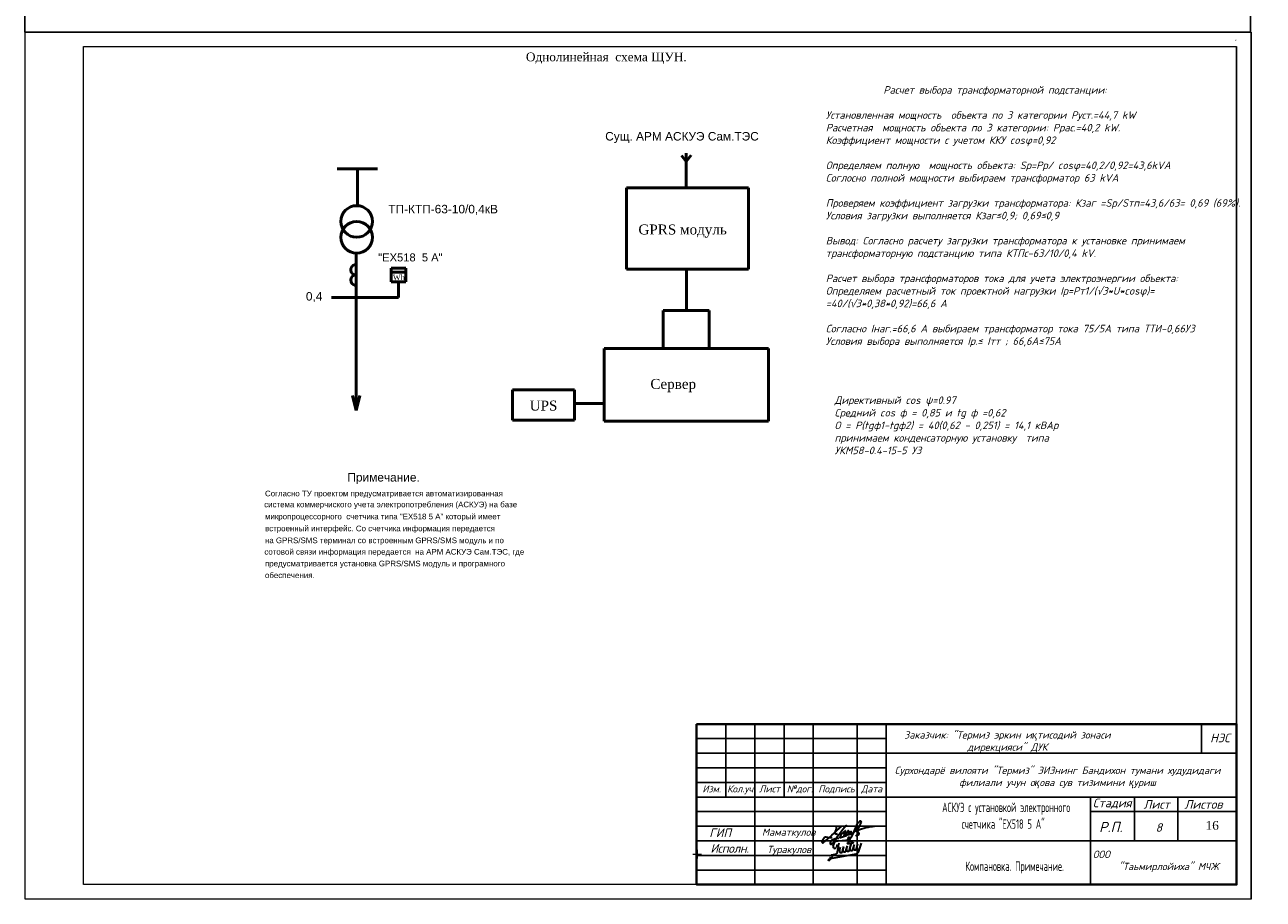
# Model space of a CAD drawing. Extents: x 10527 to 38813, y 13847 to 37526.
# Tile 35 of 256: x 35629 to 36054, y 33540 to 33840. Entities that reach past the tile are written whole.
import ezdxf

# ---------------------------------------------------------------- set-up
doc = ezdxf.new("R2010")
doc.units = 0
doc.header["$LTSCALE"] = 0.5
doc.header["$MEASUREMENT"] = 0
for name, color, linetype in [('Elec', 4, 'Continuous'), ('Elect', 4, 'Continuous'), ('SHTAMP', 7, 'Continuous'), ('Топо', 11, 'Continuous')]:
    doc.layers.add(name, color=color, linetype=linetype)
doc.layers.add('GEODS_POINT_GRID#_B', color=7, linetype='Continuous', true_color=0x000000)
doc.layers.add('Элемент модели - Зона_Ном_пера__41', color=7, linetype='Continuous', lineweight=25)
doc.styles.add('ARIAL', font='arial.ttf')
doc.styles.add('ISOCPEUR', font='isocpeui.ttf', dxfattribs={"height": 300})
doc.styles.add('ISOPEUR', font='isocpeui.ttf')
doc.styles.add('OOO-Kazar', font='isocpeur.ttf', dxfattribs={"height": 300})
doc.styles.get("Standard").update_dxf_attribs({"font": 'times.ttf'})
doc.styles.add('TIMES NEW', font='times.ttf')
doc.styles.add('имитатор ГОСТа', font='isocpeur.ttf', dxfattribs={"width": 0.6, "height": 300})

# ---------------------------------------------------------------- blocks, each defined once
blk = doc.blocks.new('CrossCoord_m1')
at = {"layer": 'GEODS_POINT_GRID#_B', "color": 3, "lineweight": 20, "true_color": 0x00ff00, "flags": 128}
for points in [[(-3, 0), (3, 0)], [(0, 3), (0, -3)]]:
    blk.add_lwpolyline(points, dxfattribs=at)
blk = doc.blocks.new('енаеар')
at = {"color": 5, "lineweight": 30, "ltscale": 100}
for points in [[(2775756, -500781), (2775800, -500660, -0.26657), (2775930, -500600), (2776320, -500570)], [(2776388, -500654, 0.666286), (2776257, -500677, 0.666286)], [(2775729, -501198), (2776546, -501043, 0.273537), (2776637, -500959)], [(2775905, -500732, 0.104122), (2775865, -500812), (2775861, -500833)]]:
    blk.add_lwpolyline(points, format="xyb", dxfattribs=at)
for points in [[(2775901, -500990), (2775947, -500710), (2775960, -500670)], [(2776250, -500700), (2776444, -500663), (2776454, -500633)], [(2776250, -500700), (2776258, -500673)], [(2776328, -500865), (2776388, -500654)], [(2776637, -500959), (2776719, -500679)], [(2775700, -501080), (2775820, -501060)], [(2775969, -500933), (2776003, -500813)], [(2776070, -500970), (2776123, -500790)], [(2776079, -500940), (2776122, -500790)], [(2776089, -500910), (2776123, -500790)], [(2776190, -500947), (2776242, -500768)], [(2776201, -500910), (2776242, -500768)], [(2776208, -500888), (2776242, -500768)], [(2776309, -500925), (2776362, -500745)], [(2776322, -500881), (2776362, -500745)], [(2776429, -500902), (2776482, -500722)], [(2776439, -500870), (2776481, -500722)], [(2776549, -500879), (2776601, -500700)], [(2775599, -501298), (2775618, -501214)], [(2775652, -501232), (2775671, -501148)], [(2775707, -501203), (2775727, -501119)]]:
    blk.add_lwpolyline(points, dxfattribs=at)
for centre, radius, start, end in [((2775812, -500800), 59.1, 161.6617, 325.8915), ((2775802, -500957), 104, 279.6859, 0.1623), ((2776020, -500950), 53.9, 161.5651, 349.2094), ((2776140, -500927), 53.9, 161.5651, 349.2094), ((2776259, -500905), 53.9, 161.5651, 349.2094), ((2776379, -500882), 53.9, 161.5651, 349.2094), ((2776499, -500859), 53.9, 161.5651, 349.2094), ((2776617, -500839), 53.9, 161.5651, 349.2094), ((2775765, -501379), 185, 101.288, 153.8492)]:
    blk.add_arc(centre, radius, start, end, dxfattribs=at)
blk = doc.blocks.new('2 Лайло')
at = {"color": 5, "lineweight": 30, "ltscale": 100}
for points in [[(2835430, -886930, 0.0997963), (2836784, -884956, 0.6711848), (2836459, -884556, 0.0918061), (2832640, -889070, 0.5697863), (2833090, -889446, 0.0924959), (2835880, -888310), (2838831, -884881, 1.0487229), (2838510, -884610, -0.0635172), (2835665, -887964, 0.749315), (2836129, -888489, 0.0576825), (2838940, -887230, 0.1188076), (2840300, -885630, 0.66771), (2839952, -885334, 0.0569221), (2838703, -886803, 0.8788279), (2839173, -887345, 0.0562181), (2841085, -885857, 0.9952462), (2840780, -885470, 0.1309776), (2839680, -886780, 0.6649566), (2839850, -887071, 0.1506579), (2842440, -885830, 0.1560771), (2847918, -878815, 1.0259242), (2846813, -878036, 0.120771), (2843130, -883850, -0.0475404), (2839410, -891490, -0.7227744), (2838720, -891330, -0.0915221), (2838820, -889340, -0.4991366), (2839300, -889110), (2840230, -889590)], [(2827360, -889570, -0.1061793), (2823120, -889140, 0.19071), (2821940, -889450, 0.1150572), (2820080, -892210, 0.6943743), (2820859, -893070, 0.0456854), (2832940, -881848, -0.871731), (2833250, -882330)], [(2832060, -890130, 0.1143931), (2827090, -891320, 0.3411049), (2825820, -893870, 0.4432524), (2826770, -894100, 0.1151467), (2829770, -890870, -0.0427712), (2837000, -880930, -0.8952041), (2837670, -881260), (2837486, -881633)], [(2830159, -884642, 0.0903848), (2830460, -882010, 0.6486397), (2830120, -882010, -0.1009124), (2829120, -885790, 0.6788591), (2831160, -886520)], [(2843940, -887400, 0.2683397), (2844540, -887870, 0.3712609), (2846430, -886600, 0.4192745), (2845640, -885670, -0.277164), (2844920, -885430, -0.3142166), (2845269, -884383, -0.0979697), (2857480, -881370)]]:
    blk.add_lwpolyline(points, format="xyb", dxfattribs=at)
blk = doc.blocks.new('ыв')
at = {"color": 7, "linetype": 'Continuous'}
for p, q in [((219455.2, 4533634.97), (219640.2, 4533634.97)), ((219455.2, 4533579.97), (219455.2, 4533634.97)), ((219465.2, 4533609.97), (219465.2, 4533634.97)), ((219475.2, 4533579.97), (219475.2, 4533634.97)), ((219485.2, 4533609.97), (219485.2, 4533634.97)), ((219495.2, 4533579.97), (219495.2, 4533634.97)), ((219510.2, 4533579.97), (219510.2, 4533634.97)), ((219520.2, 4533579.97), (219520.2, 4533634.97)), ((219520.2, 4533624.97), (219640.2, 4533624.97)), ((219455.2, 4533614.97), (219520.2, 4533614.97)), ((219455.2, 4533609.97), (219520.2, 4533609.97)), ((219520.2, 4533609.97), (219640.2, 4533609.97)), ((219590.2, 4533609.97), (219590.2, 4533579.97)), ((219605.2, 4533594.97), (219605.2, 4533609.97)), ((219620.14, 4533594.97), (219620.14, 4533609.97)), ((219590.2, 4533604.97), (219640.2, 4533604.97)), ((219520.2, 4533594.97), (219640.2, 4533594.97))]:
    blk.add_line(p, q, dxfattribs=at)
at = {"color": 7, "ltscale": 2}
blk.add_line((219628.2, 4533634.97), (219628.2, 4533624.97), dxfattribs=at)
at = {"lineweight": 40}
blk.add_lwpolyline([(219455.2, 4533634.97), (219640.2, 4533634.97), (219640.2, 4533579.97), (219455.2, 4533579.97)], close=True, dxfattribs=at)
at = {"color": 7, "linetype": 'Continuous'}
for points in [[(219455.2, 4533629.97), (219520.2, 4533629.97)], [(219455.2, 4533624.97), (219520.2, 4533624.97)], [(219455.2, 4533619.97), (219520.2, 4533619.97)], [(219455.2, 4533604.97), (219520.2, 4533604.97)], [(219455.2, 4533599.97), (219520.2, 4533599.97)], [(219455.2, 4533594.97), (219520.2, 4533594.97)], [(219455.2, 4533589.97), (219520.2, 4533589.97)], [(219455.2, 4533584.97), (219520.2, 4533584.97)]]:
    blk.add_lwpolyline(points, dxfattribs=at)
at = {"color": 5, "lineweight": 30, "xscale": 0.0004820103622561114, "yscale": 0.0004820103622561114, "zscale": 0.0004820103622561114}
blk.add_blockref('2 Лайло', (218138.89, 4534024.81), dxfattribs=at)
at = {"color": 3, "xscale": 0.01, "yscale": 0.01, "zscale": 0.01}
blk.add_blockref('енаеар', (191744.48, 4538600.97), dxfattribs=at)
at = {"layer": 'GEODS_POINT_GRID#_B', "color": 3, "true_color": 0x00ff00, "xscale": 0.5, "yscale": 0.5, "zscale": 0.5}
blk.add_blockref('CrossCoord_m1', (219455.45, 4533590.38), dxfattribs=at)
at = {"attachment_point": 5, "style": 'ISOCPEUR'}
for s, insert, char_height, width in [('Заказчик: "Термиз эркин и{\\fTimes New Roman|b0|i1|c204|p18;қ}тисодий зонаси\\Pдирекцияси" ДУК                                                          ', (219561.71, 4533628.83), 2.5005, 119.8228), ('Сурхондарё вилояти "Термиз" ЭИЗнинг Бандихон тумани худудидаги филиали учун о{\\fArial|b0|i1|c204|p34;қ}ова сув тизимини {\\fArial|b0|i1|c204|p34;қ}уриш', (219578.91, 4533616.68), 2.50048, 119.8228), ('ООО                               "Таьмирлойиха" МЧЖ', (219614.6, 4533587.93), 2.5005, 49.8095)]:
    blk.add_mtext(s, dxfattribs=dict(at, insert=insert, char_height=char_height, width=width))
at = {"color": 0, "linetype": 'Continuous', "lineweight": 5, "style": 'OOO-Kazar'}
for s, insert, char_height, attachment_point in [('{\\fISOCPEUR|b0|i1|c204|p34;НЭС}', (219634.58, 4533628.72), 3, 8), ('{\\fISOCPEUR|b0|i1|c204|p34;Изм.}', (219460.39, 4533613.97), 2.4, 2), ('{\\fISOCPEUR|b0|i1|c204|p34;Кол.уч.}', (219470.51, 4533613.97), 2.4, 2), ('{\\fISOCPEUR|b0|i1|c204|p34;Лист}', (219480.23, 4533613.97), 2.4, 2), ('{\\fISOCPEUR|b0|i1|c204|p34;№дог.}', (219490.59, 4533613.97), 2.4, 2), ('{\\fISOCPEUR|b0|i1|c204|p34;Подпись}', (219503.16, 4533613.97), 2.4, 2), ('{\\fISOCPEUR|b0|i1|c204|p34;Дата}', (219515.21, 4533613.97), 2.4, 2), ('{\\fISOCPEUR|b0|i1|c204|p34;Стадия}', (219597.61, 4533605.97), 3, 8), ('{\\fISOCPEUR|b0|i1|c204|p34;Лист }', (219612.85, 4533605.97), 3, 8), ('{\\fISOCPEUR|b0|i1|c204|p34;Листов }', (219628.89, 4533605.97), 3, 8), ('{\\fISOCPEUR|b0|i1|c204|p34;Р.П.}', (219597.15, 4533597.97), 3.5, 8), ('{\\fISOCPEUR|b0|i1|c204|p34;\\T0.95;Исполн.}', (219466.53, 4533593.88), 3, 2)]:
    blk.add_mtext(s, dxfattribs=dict(at, insert=insert, char_height=char_height, attachment_point=attachment_point))
at = {"color": 0, "ltscale": 0.1, "insert": (219629.62, 4533601.77), "char_height": 3, "attachment_point": 1}
blk.add_mtext_dynamic_manual_height_columns('16', width=9.8042, gutter_width=12.5, heights=[0], dxfattribs=at)
at = {"color": 0, "insert": (219459.55, 4533599.23), "char_height": 3, "attachment_point": 1}
blk.add_mtext('{\\fISOCPEUR|b0|i1|c204|p34;\\C256;ГИП}', dxfattribs=at)
at = {"char_height": 2.5005, "width": 21.8041}
for s, insert, attachment_point in [('{\\fISOCPEUR|b0|i1|c204|p34; Маматкулов}', (219476.01, 4533597.6), 4), ('{\\fISOCPEUR|b0|i1|c204|p34;Туракулов}', (219486.91, 4533591.66), 5)]:
    blk.add_mtext(s, dxfattribs=dict(at, insert=insert, attachment_point=attachment_point))

msp = doc.modelspace()

# ---------------------------------------------------------------- linework, layer by layer
for p, q in [((36049.501, 33837.103, -629.582), (36049.501, 33540.046, -629.582)), ((36044.501, 33832.103, -629.582), (36044.501, 33545.046, -629.582))]:
    msp.add_line(p, q)
at = {"elevation": -629.582}
msp.add_lwpolyline([(35629.354, 34134.103), (36049.354, 34134.103), (36049.354, 33837.103), (35629.354, 33837.103)], close=True, dxfattribs=at)
at = {"linetype": 'Continuous', "lineweight": 5, "elevation": -629.582}
for points in [[(35629.501, 33837.103), (36049.501, 33837.103), (36049.501, 33540.046), (35629.501, 33540.046)], [(36044.501, 33545.046), (35649.503, 33545.046), (35649.503, 33832.103), (36044.501, 33832.103)]]:
    msp.add_lwpolyline(points, close=True, dxfattribs=at)
at = {"layer": 'Elect', "color": 7, "lineweight": 50}
for p, q in [((35855.991, 33792.786), (35854.389, 33794.823)), ((35855.991, 33783.701), (35855.991, 33795.572)), ((35855.991, 33792.786), (35857.663, 33794.961)), ((35736.422, 33790.275), (35750.174, 33790.275)), ((35743.298, 33777.628), (35743.298, 33790.275)), ((35835.536, 33783.701), (35877.261, 33783.701)), ((35835.536, 33755.839), (35835.536, 33783.701)), ((35877.261, 33783.701), (35877.261, 33755.839)), ((35742.866, 33761.403), (35742.866, 33707.431)), ((35742.352, 33757.396), (35743.38, 33757.396)), ((35754.878, 33756.191), (35759.91, 33756.191)), ((35754.878, 33751.502), (35754.878, 33756.191)), ((35754.878, 33754.895), (35759.91, 33754.895)), ((35759.91, 33756.191), (35759.91, 33751.502)), ((35877.261, 33755.839), (35835.536, 33755.839)), ((35856.066, 33755.839), (35856.066, 33741.737)), ((35742.209, 33750.393), (35743.258, 33750.393)), ((35759.91, 33751.502), (35754.878, 33751.502)), ((35757.394, 33751.502), (35757.394, 33746.213)), ((35734.426, 33746.213), (35757.394, 33746.213)), ((35848.127, 33741.737), (35863.84, 33741.737)), ((35848.127, 33741.737), (35848.127, 33728.699)), ((35863.84, 33741.737), (35863.84, 33728.699)), ((35827.836, 33728.699), (35884.17, 33728.699)), ((35827.836, 33703.811), (35827.836, 33728.699)), ((35884.17, 33728.699), (35884.17, 33703.811)), ((35742.866, 33707.431), (35741.592, 33712.573)), ((35742.866, 33707.431), (35744.14, 33712.573)), ((35796.466, 33714.503), (35817.718, 33714.503)), ((35796.466, 33704.183), (35796.466, 33714.503)), ((35817.718, 33714.503), (35817.718, 33704.183)), ((35817.718, 33709.913), (35827.836, 33709.913)), ((35817.718, 33704.183), (35796.466, 33704.183)), ((35884.17, 33703.811), (35827.836, 33703.811))]:
    msp.add_line(p, q, dxfattribs=at)
for centre in [(35743.04, 33772.22), (35743.04, 33766.814)]:
    msp.add_circle(centre, 5.414, dxfattribs=at)
for centre, radius, start, end in [((35742.797, 33752.122), 1.757, 95.16825, 259.90538), ((35742.845, 33755.662), 1.802, 105.88674, 263.42965)]:
    msp.add_arc(centre, radius, start, end, dxfattribs=at)

# ---------------------------------------------------------------- block references
at = {"color": 18, "true_color": 0x000000}
msp.add_blockref('ыв', (-183595.695, -4500034.921, -629.582), dxfattribs=at)

# ---------------------------------------------------------------- texts
at = {"linetype": 'Continuous', "lineweight": 5, "style": 'ISOCPEUR'}
msp.add_text('.', height=3, dxfattribs=at).set_placement((36043.769, 33834.097, -629.582))
at = {"color": 0, "lineweight": 25, "style": 'ARIAL'}
msp.add_text('"ЕХ518  5 А"', height=2.73571, dxfattribs=at).set_placement((35750.443, 33758.54))
at = {"lineweight": 25, "char_height": 2.58078, "width": 257.40778, "attachment_point": 4, "style": 'ISOPEUR'}
for s, insert in [('            Расчет выбора трансформаторной подстанции:\\P\\PУстановленная мощность  объекта по 3 категории Руст.=44,7 kW\\PРасчетная  мощность объекта по 3 категории: Ррас.=40,2 kW.\\PКоэффициент мощности с учетом ККУ cosφ=0,92\\P\\PОпределяем полную  мощность объекта: Sр=Рр/ cosφ=40,2/0,92=43,6kVA\\PСоглосно полной мощности выбираем трансформатор 63 kVA\\P\\PПроверяем коэффициент загрузки трансформатора: Кзаг =Sр/Sтп=43,6/63= 0,69 (69%).\\PУсловия загрузки выполняется Кзаг≤0,9; 0,69≤0,9\\P\\PВывод: Согласно расчету загрузки трансформатора к установке принимаем\\Pтрансформаторную подстанцию типа КТПс-63/10/0,4 kV.\\P\\PРасчет выбора трансформаторов тока для учета электроэнергии объекта:\\PОпределяем расчетный ток проектной нагрузки Iр=Pт1/(√3*U*cosφ)=\\P=40/(√3*0,38*0,92)=66,6 А\\P\\PСогласно Iнаг.=66,6 А выбираем трансформатор тока 75/5А типа ТТИ-0,66У3\\PУсловия выбора выполняется Iр.≤ Iтт ; 66,6А≤75А', (35903.796, 33773.909)), ('\\P\\PДирективный cos {\\fISOCPEUR|b0|i1|c161|p34;ψ}=0.97   \\PСредний cos ф = 0,85 и tg ф =0,62 \\PО = Р(tgф1-tgф2) = 40(0,62 - 0,251) = 14,1 кВАр \\Pпринимаем конденсаторную установку  типа  \\PУКМ58-0.4-15-5 У3', (35906.813, 33706.693))]:
    msp.add_mtext(s, dxfattribs=dict(at, insert=insert))
at = {"color": 0, "lineweight": 15, "ltscale": 0.1, "insert": (36017.919, 33564.612), "char_height": 2.941, "width": 26.96073, "attachment_point": 5, "style": 'ISOCPEUR'}
msp.add_mtext('8', dxfattribs=at)
at = {"layer": 'Elec', "color": 0, "style": 'имитатор ГОСТа', "width": 0.6}
for s, p in [('АСКУЭ с установкой электронного', (35943.66, 33569.889)), ('счетчика "ЕХ518 5 А"', (35950.352, 33564.169)), ('  Компановка. Примечание.', (35948.989, 33549.745))]:
    msp.add_text(s, height=3.25, dxfattribs=at).set_placement(p)
at = {"layer": 'Elect', "color": 7, "lineweight": 50}
msp.add_text('Wh', height=1.865, dxfattribs=at).set_placement((35755.457, 33752.128))
at = {"layer": 'SHTAMP', "color": 7, "style": 'ARIAL'}
for s, height, p in [('Сущ. АРМ АСКУЭ Сам.ТЭС', 2.91, (35828.217, 33799.955)), ('ТП-КТП-63-10/0,4кВ', 2.91, (35753.911, 33775.009)), ('0,4', 2.91, (35725.676, 33745.133)), ('Примечание.', 2.91, (35739.895, 33683.133)), ('Согласно ТУ проектом предусматривается автоматизированная ', 1.94, (35711.661, 33678.07)), ('система коммерчиского учета электропотребления (АСКУЭ) на базе ', 1.94, (35711.379, 33674.303)), (' микропроцессорного  счетчика типа "ЕХ518 5 А" который имеет', 1.94, (35710.894, 33670.182)), (' встроенный интерфейс. Со счетчика информация передается ', 1.94, (35710.894, 33666.096)), (' на GPRS/SMS терминал со встроенным GPRS/SMS модуль и по ', 1.94, (35710.894, 33662.011)), ('  сотовой связи информация передается  на АРМ АСКУЭ Сам.ТЭС, где ', 1.94, (35709.95, 33658.095)), (' предусматривается установка GPRS/SMS модуль и програмного ', 1.94, (35710.894, 33654.069)), (' обеспечения.', 1.94, (35710.894, 33650.058))]:
    msp.add_text(s, height=height, dxfattribs=at).set_placement(p)
at = {"layer": 'Топо', "color": 7}
for s, height, p in [('GPRS модуль', 3.42507, (35839.615, 33767.763)), ('Сервер ', 3.4251, (35843.697, 33714.856)), ('UPS', 3.4251, (35802.335, 33707.443))]:
    msp.add_text(s, height=height, dxfattribs=at).set_placement(p)
at = {"layer": 'Элемент модели - Зона_Ном_пера__41', "color": 0, "linetype": 'Continuous', "lineweight": 5, "insert": (35828.593, 33828.115, -629.582), "char_height": 3, "width": 67.80431, "attachment_point": 5, "style": 'TIMES NEW'}
msp.add_mtext('Однолинейная  схема ЩУН{\\fTimes New Roman|b0|i0|c186|p18;.}', dxfattribs=at)

doc.saveas('drawing.dxf')
